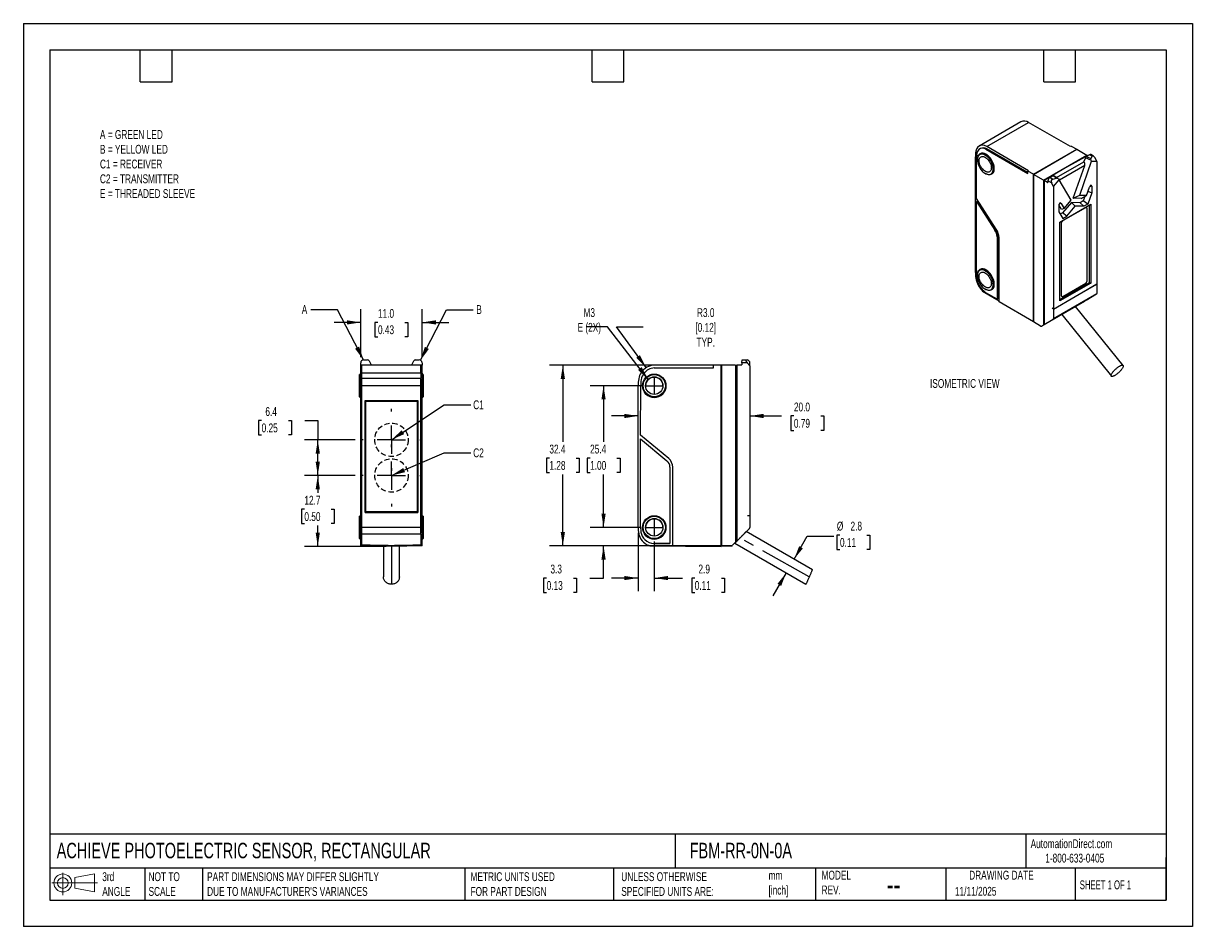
# Model space of a CAD drawing. Header units: millimetres. Extents: x 0 to 210, y 0 to 162.
import ezdxf

# ---------------------------------------------------------------- set-up
doc = ezdxf.new("R2010")
doc.units = ezdxf.units.MM
doc.header["$LTSCALE"] = 0.75
doc.linetypes.add('CENTERX2', pattern=[20.32, 12.7, -2.54, 2.54, -2.54])
doc.linetypes.add('HIDDEN', pattern=[1.905, 1.27, -0.635])
doc.layers.add('CENTER', color=40, linetype='CENTERX2')
doc.layers.add('HIDDEN', color=102, linetype='HIDDEN')
doc.layers.add('DIMENSIONS', color=140, linetype='Continuous', lineweight=25)
doc.layers.add('TEXT', color=140, linetype='Continuous', lineweight=25)
doc.styles.add('SLDTEXTSTYLE0', font='TXT', dxfattribs={"width": 0.7})
doc.styles.add('SLDTEXTSTYLE1', font='TXT', dxfattribs={"width": 0.65})
doc.dimstyles.new('SLDDIMSTYLE0', dxfattribs={"dimtxt": 1.618506, "dimasz": 2.4765, "dimexe": 0, "dimexo": 0.0625, "dimgap": 0.404626, "dimtad": 0, "dimtih": 1, "dimtoh": 1, "dimdec": 1, "dimrnd": 1e-09, "dimzin": 12, "dimdsep": 46, "dimtxsty": 'SLDTEXTSTYLE0', "dimsah": 1, "dimcen": 0.09, "dimadec": 0, "dimazin": 3, "dimtfac": 1, "dimtdec": 1, "dimtmove": 0, "dimatfit": 0, "dimfxl": 0, "dimfrac": 2, "dimtolj": 1, "dimtzin": 12, "dimarcsym": 0})
doc.dimstyles.new('SLDDIMSTYLE1', dxfattribs={"dimtxt": 1.618506, "dimasz": 2.4765, "dimexe": 0, "dimexo": 0.0625, "dimgap": 0.404626, "dimtad": 0, "dimtih": 1, "dimtoh": 1, "dimdec": 1, "dimrnd": 1e-09, "dimzin": 12, "dimdsep": 46, "dimtxsty": 'SLDTEXTSTYLE0', "dimsah": 1, "dimcen": 0.09, "dimadec": 0, "dimazin": 3, "dimtfac": 1, "dimtdec": 1, "dimtofl": 0, "dimtmove": 0, "dimatfit": 3, "dimfxl": 0, "dimfrac": 2, "dimtolj": 1, "dimtzin": 12, "dimarcsym": 0})
doc.dimstyles.new('SLDDIMSTYLE2', dxfattribs={"dimtxt": 1.618506, "dimasz": 2.4765, "dimexe": 0, "dimexo": 0.0625, "dimgap": 0.404626, "dimtad": 0, "dimtih": 1, "dimtoh": 1, "dimdec": 1, "dimrnd": 1e-09, "dimzin": 4, "dimdsep": 46, "dimtxsty": 'SLDTEXTSTYLE0', "dimsah": 1, "dimcen": 0.09, "dimadec": 0, "dimazin": 1, "dimtfac": 1, "dimtdec": 1, "dimtmove": 0, "dimatfit": 0, "dimfxl": 0, "dimfrac": 2, "dimtolj": 1, "dimtzin": 12, "dimarcsym": 0})
doc.dimstyles.new('SLDDIMSTYLE3', dxfattribs={"dimtxt": 0.18, "dimasz": 2.4765, "dimexe": 0, "dimexo": 0.0625, "dimgap": 0, "dimtad": 0, "dimtih": 1, "dimtoh": 1, "dimdec": 0, "dimrnd": 1e-09, "dimzin": 0, "dimdsep": 46, "dimtxsty": 'Standard', "dimsah": 1, "dimcen": 0.09, "dimadec": 0, "dimazin": 0, "dimtfac": 2.4765, "dimtdec": 0, "dimtofl": 0, "dimtmove": 0, "dimatfit": 3, "dimfxl": 0, "dimfrac": 2, "dimtolj": 1, "dimtzin": 0, "dimarcsym": 0})

# ---------------------------------------------------------------- blocks, each defined once
blk = doc.blocks.new('Block11')
at = {"color": 7, "linetype": 'Continuous', "lineweight": 18}
for p, q in [((0, 2.16), (8.16, 2.16)), ((1.94, 3.98), (1.94, 0)), ((4.11, 3.13), (7.63, 3.77)), ((4.11, 1.2), (4.11, 3.13)), ((7.63, 3.77), (7.63, 0.55)), ((4.11, 1.2), (7.63, 0.55))]:
    blk.add_line(p, q, dxfattribs=at)
for radius in [1.61, 0.964]:
    blk.add_circle((1.94, 2.16), radius, dxfattribs=at)
blk = doc.blocks.new('Block12')
at = {"color": 7, "linetype": 'Continuous'}
blk.add_blockref('Block11', (0, 0), dxfattribs=at)
blk = doc.blocks.new('_D')
at = {"layer": 'DIMENSIONS'}
for p, q in [((110.17, 70.62), (110.17, 60.11)), ((113.07, 69.07), (113.07, 60.11)), ((110.17, 62.49), (105.41, 62.49)), ((113.07, 62.49), (118.13, 62.49)), ((120.32, 62.49), (119.78, 62.49)), ((119.78, 62.49), (119.78, 59.92)), ((125.13, 62.49), (125.67, 62.49)), ((125.67, 62.49), (125.67, 59.92)), ((119.78, 59.92), (120.32, 59.92)), ((125.67, 59.92), (125.13, 59.92))]:
    blk.add_line(p, q, dxfattribs=at)
for points in [[(110.17, 62.49), (107.69, 62.87), (107.69, 62.11)], [(113.07, 62.49), (115.55, 62.11), (115.55, 62.87)]]:
    blk.add_solid(points, dxfattribs=at)
at = {"layer": 'DIMENSIONS', "char_height": 1.587, "attachment_point": 1, "style": 'SLDTEXTSTYLE0'}
for s, insert in [('2.9', (120.99, 64.9)), ('0.11', (120.32, 61.96))]:
    blk.add_mtext(s, dxfattribs=dict(at, insert=insert))
blk = doc.blocks.new('_D_1')
at = {"layer": 'DIMENSIONS'}
for p, q in [((103.98, 71.57), (103.98, 76.34)), ((110.57, 71.57), (101.6, 71.57)), ((111.34, 68.29), (101.6, 68.29)), ((103.98, 62.49), (103.98, 68.29)), ((93.78, 62.49), (93.24, 62.49)), ((93.24, 62.49), (93.24, 59.92)), ((98.59, 62.49), (99.14, 62.49)), ((99.14, 62.49), (99.14, 59.92)), ((101.51, 62.49), (103.98, 62.49)), ((93.24, 59.92), (93.78, 59.92)), ((99.14, 59.92), (98.59, 59.92))]:
    blk.add_line(p, q, dxfattribs=at)
for points in [[(103.98, 71.57), (104.36, 74.05), (103.6, 74.05)], [(103.98, 68.29), (103.6, 65.81), (104.36, 65.81)]]:
    blk.add_solid(points, dxfattribs=at)
at = {"layer": 'DIMENSIONS', "char_height": 1.587, "attachment_point": 1, "style": 'SLDTEXTSTYLE0'}
for s, insert in [('3.3', (94.46, 64.9)), ('0.13', (93.78, 61.96))]:
    blk.add_mtext(s, dxfattribs=dict(at, insert=insert))
blk = doc.blocks.new('_D_2')
at = {"layer": 'DIMENSIONS'}
for p, q in [((110.57, 96.97), (101.6, 96.97)), ((103.98, 96.97), (103.98, 86.94)), ((101.57, 84), (101.03, 84)), ((101.03, 84), (101.03, 81.43)), ((106.38, 84), (106.93, 84)), ((106.93, 84), (106.93, 81.43)), ((101.03, 81.43), (101.57, 81.43)), ((103.98, 71.57), (103.98, 81.07)), ((106.93, 81.43), (106.38, 81.43)), ((110.57, 71.57), (101.6, 71.57))]:
    blk.add_line(p, q, dxfattribs=at)
for points in [[(103.98, 96.97), (103.6, 94.5), (104.36, 94.5)], [(103.98, 71.57), (104.36, 74.05), (103.6, 74.05)]]:
    blk.add_solid(points, dxfattribs=at)
at = {"layer": 'DIMENSIONS', "char_height": 1.587, "attachment_point": 1, "style": 'SLDTEXTSTYLE0'}
for s, insert in [('25.4', (101.57, 86.41)), ('1.00', (101.57, 83.48))]:
    blk.add_mtext(s, dxfattribs=dict(at, insert=insert))
blk = doc.blocks.new('_D_3')
at = {"layer": 'DIMENSIONS'}
for p, q in [((138.13, 65.87), (140.5, 69.97)), ((140.5, 69.97), (145.26, 69.97)), ((146.35, 70.19), (145.8, 70.19)), ((145.8, 70.19), (145.8, 67.62)), ((151.16, 70.19), (151.7, 70.19)), ((151.7, 70.19), (151.7, 67.62)), ((145.8, 67.62), (146.35, 67.62)), ((151.7, 67.62), (151.16, 67.62)), ((136.72, 63.41), (134.34, 59.29))]:
    blk.add_line(p, q, dxfattribs=at)
for points in [[(138.13, 65.87), (139.7, 67.82), (139.04, 68.2)], [(136.72, 63.41), (135.15, 61.46), (135.81, 61.08)]]:
    blk.add_solid(points, dxfattribs=at)
at = {"layer": 'DIMENSIONS', "char_height": 1.587, "attachment_point": 1, "style": 'SLDTEXTSTYLE0'}
for s, insert in [('%%c', (145.8, 72.6)), ('2.8', (148.24, 72.6)), ('0.11', (146.35, 69.67))]:
    blk.add_mtext(s, dxfattribs=dict(at, insert=insert))
blk = doc.blocks.new('_D_4')
at = {"layer": 'DIMENSIONS'}
for p, q in [((124.12, 100.67), (94.3, 100.67)), ((96.68, 100.67), (96.68, 86.94)), ((94.27, 84), (93.73, 84)), ((93.73, 84), (93.73, 81.43)), ((99.08, 84), (99.63, 84)), ((99.63, 84), (99.63, 81.43)), ((93.73, 81.43), (94.27, 81.43)), ((96.68, 68.27), (96.68, 81.07)), ((99.63, 81.43), (99.08, 81.43)), ((124.12, 68.27), (94.3, 68.27))]:
    blk.add_line(p, q, dxfattribs=at)
for points in [[(96.68, 100.67), (96.3, 98.2), (97.06, 98.2)], [(96.68, 68.27), (97.06, 70.75), (96.3, 70.75)]]:
    blk.add_solid(points, dxfattribs=at)
at = {"layer": 'DIMENSIONS', "char_height": 1.587, "attachment_point": 1, "style": 'SLDTEXTSTYLE0'}
for s, insert in [('32.4', (94.27, 86.41)), ('1.28', (94.27, 83.48))]:
    blk.add_mtext(s, dxfattribs=dict(at, insert=insert))
blk = doc.blocks.new('_D_5')
at = {"layer": 'DIMENSIONS'}
for p, q in [((110.17, 91.55), (105.41, 91.55)), ((130.19, 91.55), (135.9, 91.55)), ((138.09, 91.55), (137.55, 91.55)), ((137.55, 91.55), (137.55, 88.97)), ((142.9, 91.55), (143.45, 91.55)), ((143.45, 91.55), (143.45, 88.97)), ((137.55, 88.97), (138.09, 88.97)), ((143.45, 88.97), (142.9, 88.97))]:
    blk.add_line(p, q, dxfattribs=at)
for points in [[(110.17, 91.55), (107.69, 91.93), (107.69, 91.16)], [(130.19, 91.55), (132.67, 91.16), (132.67, 91.93)]]:
    blk.add_solid(points, dxfattribs=at)
at = {"layer": 'DIMENSIONS', "char_height": 1.587, "attachment_point": 1, "style": 'SLDTEXTSTYLE0'}
for s, insert in [('20.0', (138.09, 93.95)), ('0.79', (138.09, 91.02))]:
    blk.add_mtext(s, dxfattribs=dict(at, insert=insert))
blk = doc.blocks.new('_D_6')
at = {"layer": 'DIMENSIONS'}
for p, q in [((59.47, 80.87), (50.38, 80.87)), ((52.76, 80.87), (52.76, 77.76)), ((50.36, 74.82), (49.82, 74.82)), ((49.82, 74.82), (49.82, 72.25)), ((55.17, 74.82), (55.71, 74.82)), ((55.71, 74.82), (55.71, 72.25)), ((49.82, 72.25), (50.36, 72.25)), ((52.76, 68.17), (52.76, 71.89)), ((55.71, 72.25), (55.17, 72.25)), ((65.01, 68.17), (50.38, 68.17))]:
    blk.add_line(p, q, dxfattribs=at)
for points in [[(52.76, 80.87), (52.38, 78.4), (53.14, 78.4)], [(52.76, 68.17), (53.14, 70.65), (52.38, 70.65)]]:
    blk.add_solid(points, dxfattribs=at)
at = {"layer": 'DIMENSIONS', "char_height": 1.587, "attachment_point": 1, "style": 'SLDTEXTSTYLE0'}
for s, insert in [('12.7', (50.36, 77.23)), ('0.50', (50.36, 74.3))]:
    blk.add_mtext(s, dxfattribs=dict(at, insert=insert))
blk = doc.blocks.new('_D_7')
at = {"layer": 'DIMENSIONS'}
for p, q in [((42.7, 90.73), (42.16, 90.73)), ((42.16, 90.73), (42.16, 88.16)), ((47.51, 90.73), (48.05, 90.73)), ((48.05, 90.73), (48.05, 88.16)), ((50.43, 90.73), (52.76, 90.73)), ((52.76, 90.73), (52.76, 87.27)), ((42.16, 88.16), (42.7, 88.16)), ((48.05, 88.16), (47.51, 88.16)), ((59.47, 87.27), (50.38, 87.27)), ((52.76, 80.87), (52.76, 87.27)), ((59.47, 80.87), (50.38, 80.87))]:
    blk.add_line(p, q, dxfattribs=at)
for points in [[(52.76, 87.27), (52.38, 84.8), (53.14, 84.8)], [(52.76, 80.87), (53.14, 83.35), (52.38, 83.35)]]:
    blk.add_solid(points, dxfattribs=at)
at = {"layer": 'DIMENSIONS', "char_height": 1.587, "attachment_point": 1, "style": 'SLDTEXTSTYLE0'}
for s, insert in [('6.4', (43.37, 93.14)), ('0.25', (42.7, 90.2))]:
    blk.add_mtext(s, dxfattribs=dict(at, insert=insert))
blk = doc.blocks.new('_D_8')
at = {"layer": 'DIMENSIONS'}
for p, q in [((60.46, 102.06), (60.46, 110.7)), ((71.46, 102.06), (71.46, 110.7)), ((60.46, 108.32), (55.7, 108.32)), ((63.55, 108.32), (63.01, 108.32)), ((63.01, 108.32), (63.01, 105.75)), ((68.36, 108.32), (68.9, 108.32)), ((68.9, 108.32), (68.9, 105.75)), ((71.46, 108.32), (76.23, 108.32)), ((63.01, 105.75), (63.55, 105.75)), ((68.9, 105.75), (68.36, 105.75))]:
    blk.add_line(p, q, dxfattribs=at)
for points in [[(60.46, 108.32), (57.99, 108.7), (57.99, 107.94)], [(71.46, 108.32), (73.94, 107.94), (73.94, 108.7)]]:
    blk.add_solid(points, dxfattribs=at)
at = {"layer": 'DIMENSIONS', "char_height": 1.587, "attachment_point": 1, "style": 'SLDTEXTSTYLE0'}
for s, insert in [('11.0', (63.55, 110.73)), ('0.43', (63.55, 107.8))]:
    blk.add_mtext(s, dxfattribs=dict(at, insert=insert))
blk = doc.blocks.new('SW_CENTERMARKSYMBOL_0')
at = {"layer": 'CENTER', "color": 0}
for p, q in [((0, 5.08), (0, 5.54)), ((0, 0), (0, 2.54)), ((-5.08, 0), (-5.54, 0)), ((0, 0), (-2.54, 0)), ((0, 0), (0, -2.54)), ((0, 0), (2.54, 0)), ((5.08, 0), (5.54, 0)), ((0, -5.08), (0, -5.54))]:
    blk.add_line(p, q, dxfattribs=at)
blk = doc.blocks.new('SW_CENTERMARKSYMBOL_1')
at = {"layer": 'CENTER', "color": 0}
for p, q in [((0, 5.08), (0, 5.54)), ((0, 0), (0, 2.54)), ((-5.08, 0), (-5.54, 0)), ((0, 0), (-2.54, 0)), ((0, 0), (0, -2.54)), ((0, 0), (2.54, 0)), ((5.08, 0), (5.54, 0)), ((0, -5.08), (0, -5.54))]:
    blk.add_line(p, q, dxfattribs=at)

msp = doc.modelspace()

# ---------------------------------------------------------------- linework, layer by layer
at = {"color": 7, "linetype": 'Continuous'}
for p, q in [((0, 161.93), (0, 0)), ((0, 161.93), (209.55, 161.93)), ((209.55, 161.93), (209.55, 0)), ((209.55, 0), (0, 0))]:
    msp.add_line(p, q, dxfattribs=at)
for p, q in [((178.77, 144.26), (171.28, 139.93)), ((172.67, 139.85), (180.16, 144.17)), ((187.66, 139.85), (180.16, 144.17)), ((171.51, 139.49), (171.37, 139.41)), ((171.47, 138.56), (171.4, 138.52)), ((172.52, 139.36), (172.67, 139.44)), ((172.52, 139.36), (180.02, 135.03)), ((180.16, 135.52), (172.67, 139.85)), ((180.02, 135.19), (172.67, 139.44)), ((181.01, 134.87), (188.79, 139.36)), ((181.03, 134.86), (188.81, 139.35)), ((182.83, 133.82), (190.61, 138.31)), ((187.8, 139.93), (187.66, 139.85)), ((187.8, 139.93), (188.79, 139.36)), ((188.79, 139.36), (188.79, 139.34)), ((188.81, 139.35), (190.61, 138.31)), ((191.08, 138.39), (190.56, 138.09)), ((190.61, 138.15), (190.61, 138.31)), ((191.57, 138.1), (191.08, 138.39)), ((191.8, 138.14), (191.32, 138.41)), ((170.62, 117.27), (170.62, 138.01)), ((170.8, 130.51), (170.81, 137.74)), ((170.97, 137.56), (170.97, 137.48)), ((185.17, 134.27), (190.04, 137.08)), ((190.23, 136.45), (185.68, 133.83)), ((190.75, 138.23), (186.79, 136.02)), ((188.17, 130.59), (190.23, 136.45)), ((191.39, 137.17), (189.25, 131.08)), ((189.99, 137.11), (190.07, 137.15)), ((189.99, 137.11), (190.04, 137.08)), ((190.36, 137.85), (190.07, 137.15)), ((191.31, 137.39), (190.36, 137.85)), ((190.56, 138.09), (191.31, 137.73)), ((190.75, 138.23), (190.77, 138.21)), ((191.57, 138.1), (191.31, 137.73)), ((191.31, 137.39), (191.39, 137.17)), ((192.41, 137.15), (191.39, 137.17)), ((192.41, 137.15), (192.07, 137.81)), ((192.41, 137.15), (192.41, 115.21)), ((172.38, 135.03), (172.45, 134.99)), ((173.5, 134.88), (173.57, 134.93)), ((180.02, 135.44), (180.16, 135.52)), ((180.02, 135.03), (180.02, 135.44)), ((181.01, 134.87), (180.02, 135.44)), ((181.01, 108.41), (181.01, 134.87)), ((181.03, 134.86), (181.03, 108.4)), ((182.83, 133.82), (181.03, 134.86)), ((186.79, 136.02), (182.97, 133.74)), ((184.53, 134.6), (184.01, 134.3)), ((184.01, 134.3), (184.5, 134.02)), ((184.5, 134.02), (185.15, 134.17)), ((185.15, 134.17), (184.53, 134.6)), ((185.42, 134.1), (184.68, 134.62)), ((182.83, 133.82), (182.83, 107.87)), ((183.56, 133.39), (182.97, 133.74)), ((182.97, 133.74), (182.97, 107.95)), ((183.56, 133.39), (183.61, 133.42)), ((183.63, 133.71), (183.61, 133.42)), ((184.29, 133.32), (183.63, 133.71)), ((184.63, 132.66), (184.29, 133.32)), ((184.63, 132.66), (185.66, 133.86)), ((184.63, 132.66), (184.63, 110.72)), ((185.49, 134.03), (185.66, 133.86)), ((187.8, 130.24), (185.66, 133.86)), ((190.53, 131.06), (191.07, 132.59)), ((191.47, 132.74), (191.08, 132.62)), ((191.47, 132.74), (191.47, 131.57)), ((170.79, 117), (170.8, 129.98)), ((174.35, 125.02), (170.8, 130.51)), ((170.94, 130.06), (170.8, 129.98)), ((170.8, 129.98), (174.13, 124.84)), ((170.94, 130.06), (174.27, 124.92)), ((186.51, 128.75), (187.8, 130.24)), ((188.17, 130.57), (188.17, 130.59)), ((188.19, 130.59), (188.17, 130.59)), ((188.17, 130.57), (188.19, 130.59)), ((189.56, 130.56), (188.17, 130.57)), ((189.25, 131.08), (188.19, 130.59)), ((190.53, 131.06), (189.25, 131.08)), ((189.93, 130.09), (189.39, 129.78)), ((189.56, 130.56), (190.53, 131.06)), ((190.21, 130.9), (189.93, 130.09)), ((190.75, 129.53), (189.93, 130.09)), ((191.47, 131.57), (190.75, 129.53)), ((190.8, 131.83), (191.47, 131.57)), ((186.07, 128.55), (185.58, 129.39)), ((185.58, 129.34), (185.58, 128.17)), ((185.58, 128.17), (186.29, 126.96)), ((185.98, 129.65), (185.66, 129.61)), ((185.76, 126.31), (191.29, 129.5)), ((186.24, 127.96), (185.83, 127.73)), ((185.98, 129.65), (186.51, 128.75)), ((186.51, 128.75), (186.07, 128.55)), ((187.82, 129.8), (186.24, 127.96)), ((186.99, 127.36), (186.24, 127.96)), ((186.29, 126.57), (190.39, 128.94)), ((186.99, 127.36), (188.52, 129.15)), ((189.39, 129.78), (187.82, 129.8)), ((188.52, 129.15), (187.82, 129.8)), ((190.05, 129.13), (188.52, 129.15)), ((190.05, 129.13), (189.39, 129.78)), ((190.75, 129.53), (190.05, 129.13)), ((190.39, 128.94), (190.35, 128.96)), ((190.54, 128.95), (190.5, 128.98)), ((190.6, 128.81), (190.6, 115.67)), ((191.06, 115.49), (191.06, 129.37)), ((191.29, 129.5), (191.29, 115.35)), ((185.76, 112.16), (185.76, 126.31)), ((186.04, 113.08), (186.04, 126.23)), ((186.08, 126.2), (186.04, 126.23)), ((186.08, 113.06), (186.08, 126.2)), ((186.25, 126.59), (186.29, 126.57)), ((186.29, 126.96), (186.99, 127.36)), ((174.13, 124.84), (174.27, 124.92)), ((174.5, 123.68), (174.65, 123.76)), ((174.5, 123.68), (174.5, 112.49)), ((174.65, 123.76), (174.65, 112.57)), ((174.86, 112.02), (174.86, 123.48)), ((171.47, 117.82), (171.4, 117.78)), ((170.97, 116.82), (170.97, 116.74)), ((185.76, 112.43), (191.06, 115.49)), ((191.29, 115.35), (185.76, 112.16)), ((190.39, 115.3), (186.29, 112.93)), ((191.06, 115.49), (191.29, 115.35)), ((171.91, 113.91), (174.86, 112.18)), ((172.38, 114.29), (172.45, 114.25)), ((174.5, 112.49), (172.52, 113.64)), ((173.5, 114.14), (173.57, 114.19)), ((192.35, 113.37), (184.57, 108.88)), ((184.63, 110.72), (192.41, 115.21)), ((184.63, 110.69), (192.41, 115.18)), ((184.63, 109.01), (192.41, 113.5)), ((192.35, 113.37), (190.75, 112.44)), ((192.39, 115.19), (192.41, 115.18)), ((192.41, 115.18), (192.41, 113.5)), ((174.5, 112.49), (174.65, 112.57)), ((181.01, 108.41), (174.86, 112.02)), ((182.45, 107.65), (190.23, 112.14)), ((186.04, 113.08), (186.08, 113.06)), ((186.1, 112.94), (186.14, 112.92)), ((197.1, 100.61), (188.59, 111.2)), ((190.61, 112.36), (190.23, 112.14)), ((190.46, 112.28), (190.61, 112.36)), ((190.46, 112.28), (190.6, 112.36)), ((190.6, 112.36), (190.75, 112.44)), ((190.61, 112.36), (190.61, 112.36)), ((184.63, 110.72), (184.36, 110.85)), ((184.63, 110.69), (184.36, 110.85)), ((184.63, 110.69), (184.63, 109.01)), ((186.1, 109.76), (194.99, 98.69)), ((181.01, 108.41), (181.03, 108.42)), ((182.3, 107.67), (181.03, 108.4)), ((182.45, 107.65), (182.83, 107.87)), ((182.83, 107.87), (182.97, 107.95)), ((182.97, 107.95), (184.57, 108.88)), ((183.18, 108.07), (182.97, 107.95)), ((182.98, 107.96), (182.97, 107.95)), ((182.97, 107.95), (182.97, 107.95)), ((183.05, 108), (182.98, 107.96)), ((182.98, 107.96), (182.98, 107.96)), ((183.05, 108), (183.18, 108.07)), ((183.05, 108), (183.05, 108)), ((60.46, 100.74), (60.46, 101.1)), ((60.46, 100.74), (62.33, 100.74)), ((60.46, 100.67), (60.46, 100.74)), ((60.46, 100.67), (60.66, 100.67)), ((60.46, 100.17), (60.46, 100.67)), ((71.26, 100.67), (60.66, 100.67)), ((60.66, 99.28), (60.66, 100.67)), ((60.96, 101.6), (61.7, 101.6)), ((61.97, 101.44), (62.33, 100.74)), ((69.6, 100.74), (69.96, 101.44)), ((69.6, 100.74), (71.46, 100.74)), ((70.23, 101.6), (70.96, 101.6)), ((71.26, 99.28), (71.26, 100.67)), ((71.46, 100.67), (71.26, 100.67)), ((71.46, 101.1), (71.46, 100.74)), ((71.46, 100.74), (71.46, 100.67)), ((71.46, 100.17), (71.46, 100.67)), ((123.67, 100.67), (113.07, 100.67)), ((123.67, 100.17), (123.67, 100.67)), ((125.07, 100.67), (123.67, 100.67)), ((125.07, 68.27), (125.07, 100.67)), ((125.09, 100.67), (125.09, 68.27)), ((127.64, 100.67), (125.09, 100.67)), ((127.64, 100.67), (127.64, 68.9)), ((127.74, 100.47), (127.74, 100.67)), ((127.74, 100.67), (127.84, 100.67)), ((128.68, 100.67), (127.84, 100.67)), ((127.84, 100.67), (127.84, 69.1)), ((128.77, 101.1), (128.75, 100.74)), ((128.77, 101.1), (128.81, 101.6)), ((129.71, 101.1), (128.77, 101.1)), ((128.81, 101.6), (129.5, 101.6)), ((128.81, 101.6), (129.78, 101.6)), ((129.5, 101.6), (129.78, 101.6)), ((130.19, 100.54), (129.71, 101.1)), ((130.03, 101.44), (130.19, 101.28)), ((130.19, 100.54), (130.19, 101.28)), ((60.36, 99.07), (60.26, 98.97)), ((60.26, 94.97), (60.26, 98.97)), ((60.46, 99.07), (60.36, 99.07)), ((60.36, 99.07), (60.36, 94.87)), ((60.46, 100.17), (60.66, 100.17)), ((60.46, 99.2), (60.46, 100.17)), ((60.46, 99.2), (60.66, 99.2)), ((60.46, 98.05), (60.46, 99.2)), ((60.66, 99.28), (71.26, 99.28)), ((60.66, 98.24), (60.66, 99.28)), ((71.46, 100.17), (71.26, 100.17)), ((71.26, 99.28), (71.26, 98.24)), ((71.26, 99.2), (71.46, 99.2)), ((71.46, 99.2), (71.46, 100.17)), ((71.46, 99.2), (71.46, 98.05)), ((71.56, 99.07), (71.46, 99.07)), ((71.66, 98.97), (71.56, 99.07)), ((71.56, 94.87), (71.56, 99.07)), ((71.66, 98.97), (71.66, 94.97)), ((113.07, 100.17), (123.67, 100.17)), ((125.07, 100.57), (125.09, 100.57)), ((127.64, 100.47), (127.65, 100.47)), ((127.65, 100.47), (127.65, 68.91)), ((127.65, 100.47), (127.65, 100.47)), ((127.65, 100.47), (127.65, 68.91)), ((127.65, 100.47), (127.83, 100.47)), ((127.83, 69.09), (127.83, 100.47)), ((130.19, 100.54), (130.19, 73.66)), ((60.66, 98.05), (60.46, 98.05)), ((60.46, 96.97), (60.46, 98.05)), ((60.46, 88.12), (60.46, 96.97)), ((60.46, 96.97), (60.66, 96.97)), ((71.26, 98.24), (60.66, 98.24)), ((60.66, 96.97), (60.66, 98.24)), ((71.26, 96.97), (60.66, 96.97)), ((60.66, 71.57), (60.66, 96.97)), ((71.26, 96.97), (71.26, 98.24)), ((71.46, 98.05), (71.26, 98.05)), ((71.26, 71.57), (71.26, 96.97)), ((71.46, 96.97), (71.26, 96.97)), ((71.46, 96.97), (71.46, 98.05)), ((71.46, 88.12), (71.46, 96.97)), ((110.17, 71.57), (110.17, 96.97)), ((110.63, 88.12), (110.64, 96.97)), ((110.97, 96.97), (110.97, 96.97)), ((115.17, 96.97), (115.17, 96.97)), ((60.26, 94.97), (60.36, 94.87)), ((60.36, 94.87), (60.46, 94.87)), ((61.24, 94.3), (70.69, 94.3)), ((61.24, 74.25), (61.24, 94.3)), ((61.25, 94.29), (61.24, 94.3)), ((70.68, 94.29), (70.69, 94.3)), ((70.69, 94.3), (70.69, 74.25)), ((71.46, 94.87), (71.56, 94.87)), ((71.56, 94.87), (71.66, 94.97)), ((61.25, 94.29), (61.25, 74.26)), ((61.25, 94.29), (70.68, 94.29)), ((61.37, 94.2), (70.57, 94.2)), ((61.37, 74.35), (61.37, 94.2)), ((70.57, 94.2), (70.57, 74.35)), ((70.68, 94.29), (70.68, 74.26)), ((60.46, 88.12), (60.66, 88.12)), ((60.46, 87.47), (60.46, 88.12)), ((71.46, 88.12), (71.26, 88.12)), ((71.46, 87.47), (71.46, 88.12)), ((115.65, 83.91), (110.63, 88.12)), ((115.65, 83.91), (110.63, 88.12)), ((110.63, 88.12), (110.63, 88.12)), ((60.66, 87.48), (60.46, 87.47)), ((60.46, 71.57), (60.46, 87.47)), ((71.26, 87.47), (71.46, 87.47)), ((71.46, 71.57), (71.46, 87.47)), ((110.62, 71.57), (110.63, 87.47)), ((110.63, 87.47), (115.33, 83.53)), ((115.65, 83.91), (115.65, 83.91)), ((115.87, 82.38), (115.87, 68.67)), ((116.37, 68.35), (116.37, 82.38)), ((60.36, 73.67), (60.26, 73.57)), ((60.26, 69.57), (60.26, 73.57)), ((60.46, 73.67), (60.36, 73.67)), ((60.36, 73.67), (60.36, 69.47)), ((61.25, 74.26), (61.24, 74.25)), ((70.69, 74.25), (61.24, 74.25)), ((61.25, 74.26), (70.68, 74.26)), ((70.57, 74.35), (61.37, 74.35)), ((70.68, 74.26), (70.69, 74.25)), ((71.56, 73.67), (71.46, 73.67)), ((71.66, 73.57), (71.56, 73.67)), ((71.56, 69.47), (71.56, 73.67)), ((71.66, 73.57), (71.66, 69.57)), ((130.19, 73.66), (129.8, 73.62)), ((130.19, 73.66), (129.8, 73.62)), ((130.19, 73.62), (129.8, 73.62)), ((130.19, 73.66), (130.19, 73.66)), ((130.19, 73.62), (130.19, 71.57)), ((60.46, 71.57), (60.66, 71.57)), ((60.46, 70.71), (60.46, 71.57)), ((71.26, 71.57), (60.66, 71.57)), ((60.66, 70.41), (60.66, 71.57)), ((71.26, 70.41), (71.26, 71.57)), ((71.46, 71.57), (71.26, 71.57)), ((71.46, 70.71), (71.46, 71.57)), ((110.97, 71.57), (110.97, 71.57)), ((115.17, 71.57), (115.17, 71.57)), ((127.84, 69.1), (130.11, 71.36)), ((130.11, 71.36), (127.84, 69.1)), ((130.11, 71.36), (130.11, 71.36)), ((60.26, 69.57), (60.36, 69.47)), ((60.36, 69.47), (60.46, 69.47)), ((60.46, 70.71), (60.66, 70.71)), ((60.46, 69.38), (60.46, 70.71)), ((60.66, 69.38), (60.46, 69.38)), ((60.46, 68.67), (60.46, 69.38)), ((60.66, 70.41), (71.26, 70.41)), ((60.66, 68.38), (60.66, 70.41)), ((71.26, 70.71), (71.46, 70.71)), ((71.26, 70.41), (71.26, 68.38)), ((71.46, 69.38), (71.26, 69.38)), ((71.46, 70.71), (71.46, 69.38)), ((71.46, 69.47), (71.56, 69.47)), ((71.46, 68.67), (71.46, 69.38)), ((71.56, 69.47), (71.66, 69.57)), ((110.29, 70.41), (110.29, 70.41)), ((110.68, 70.71), (110.68, 70.71)), ((111.38, 69.38), (111.38, 69.38)), ((141.4, 63.98), (129.56, 70.82)), ((60.46, 68.67), (60.66, 68.67)), ((60.46, 68.35), (60.46, 68.67)), ((60.66, 68.34), (60.46, 68.35)), ((60.46, 68.27), (60.46, 68.35)), ((65.96, 68.17), (60.46, 68.27)), ((60.66, 68.38), (60.66, 68.34)), ((64.54, 68.2), (64.54, 62.68)), ((65.96, 68.29), (65.96, 68.17)), ((71.46, 68.27), (65.96, 68.17)), ((67.39, 62.68), (67.39, 68.2)), ((71.46, 68.67), (71.26, 68.67)), ((71.26, 68.38), (71.26, 68.34)), ((71.26, 68.34), (71.46, 68.35)), ((71.46, 68.35), (71.46, 68.67)), ((71.46, 68.27), (71.46, 68.35)), ((112, 68.38), (116.37, 68.34)), ((112.29, 68.29), (125.07, 68.17)), ((113.07, 68.67), (115.87, 68.67)), ((113.07, 68.67), (113.07, 68.67)), ((115.87, 68.67), (113.07, 68.67)), ((115.87, 68.67), (115.87, 68.67)), ((116.37, 68.34), (116.37, 68.35)), ((125.07, 68.27), (116.37, 68.35)), ((125.07, 68.37), (125.09, 68.37)), ((125.07, 68.37), (125.09, 68.37)), ((125.07, 68.31), (125.09, 68.31)), ((125.07, 68.27), (125.07, 68.17)), ((125.09, 68.27), (125.07, 68.27)), ((125.07, 68.27), (125.09, 68.27)), ((126.89, 68.27), (125.09, 68.27)), ((125.09, 68.27), (125.09, 68.27)), ((125.09, 68.27), (126.89, 68.27)), ((125.09, 68.27), (125.09, 68.27)), ((126.89, 68.27), (126.89, 68.27)), ((127.11, 68.36), (127.64, 68.9)), ((127.64, 68.9), (127.11, 68.36)), ((127.11, 68.36), (127.11, 68.36)), ((127.49, 68.74), (140.25, 61.37)), ((127.64, 68.9), (127.84, 69.09)), ((127.65, 68.91), (127.64, 68.9)), ((127.64, 68.9), (127.64, 68.9)), ((127.64, 68.9), (127.64, 68.9)), ((127.65, 68.91), (127.83, 69.09)), ((127.65, 68.91), (127.65, 68.91)), ((127.83, 69.09), (127.84, 69.1)), ((127.84, 69.09), (127.84, 69.1))]:
    msp.add_line(p, q)
at = {"flags": 128}
for points in [[(170.97, 137.56), (170.98, 137.78), (171.02, 137.97), (171.08, 138.15), (171.17, 138.3), (171.28, 138.43), (171.4, 138.52), (171.55, 138.59), (171.71, 138.62), (171.89, 138.62), (172.07, 138.58), (172.26, 138.52), (172.45, 138.42), (172.65, 138.29), (172.84, 138.14), (173.02, 137.96), (173.2, 137.76), (173.36, 137.54), (173.5, 137.31), (173.63, 137.07), (173.74, 136.82), (173.83, 136.57), (173.89, 136.32), (173.93, 136.08), (173.94, 135.85)], [(173.8, 135.85), (173.78, 136.07), (173.75, 136.31), (173.68, 136.55), (173.6, 136.79), (173.49, 137.03), (173.37, 137.27), (173.22, 137.49), (173.06, 137.7), (172.89, 137.89), (172.71, 138.06), (172.52, 138.21), (172.34, 138.32), (172.15, 138.41), (171.96, 138.46), (171.79, 138.49), (171.62, 138.48), (171.47, 138.44), (171.33, 138.36), (171.22, 138.26), (171.12, 138.13), (171.05, 137.97), (171, 137.79), (170.97, 137.59), (170.97, 137.37), (171, 137.14), (171.05, 136.9), (171.12, 136.65), (171.22, 136.41), (171.33, 136.17), (171.47, 135.94), (171.62, 135.73), (171.79, 135.52), (171.96, 135.34), (172.15, 135.19), (172.34, 135.06), (172.52, 134.96), (172.71, 134.88), (172.89, 134.84), (173.06, 134.84), (173.22, 134.86), (173.37, 134.92), (173.49, 135.01), (173.6, 135.13), (173.68, 135.27), (173.75, 135.44), (173.78, 135.64), (173.8, 135.85)], [(173.57, 134.93), (173.57, 134.93), (173.7, 135.02), (173.81, 135.14), (173.9, 135.3), (173.96, 135.47), (174, 135.67), (174.01, 135.89), (174, 136.12), (173.96, 136.36), (173.9, 136.61), (173.81, 136.86), (173.7, 137.11), (173.57, 137.35), (173.43, 137.58), (173.27, 137.8), (173.09, 138), (172.91, 138.18), (172.72, 138.33), (172.52, 138.46)], [(173.48, 136.03), (173.47, 135.84), (173.43, 135.68), (173.36, 135.53), (173.28, 135.42), (173.17, 135.33), (173.05, 135.27), (172.91, 135.25), (172.75, 135.26), (172.59, 135.3), (172.42, 135.37), (172.26, 135.48), (172.09, 135.61), (171.93, 135.77), (171.79, 135.94), (171.65, 136.14), (171.54, 136.35), (171.44, 136.56), (171.37, 136.78), (171.32, 136.99), (171.29, 137.2), (171.29, 137.39), (171.32, 137.57), (171.37, 137.72), (171.44, 137.85), (171.54, 137.96), (171.65, 138.03), (171.79, 138.07), (171.93, 138.08), (172.09, 138.05), (172.26, 137.99), (172.42, 137.9), (172.59, 137.78), (172.75, 137.64), (172.91, 137.47), (173.05, 137.29), (173.17, 137.08), (173.28, 136.87), (173.36, 136.66), (173.43, 136.44), (173.47, 136.23), (173.48, 136.03)], [(173.94, 135.85), (173.93, 135.63), (173.89, 135.43), (173.83, 135.25), (173.74, 135.1), (173.63, 134.98), (173.5, 134.88), (173.36, 134.82), (173.2, 134.79), (173.02, 134.79), (172.84, 134.82), (172.65, 134.89), (172.45, 134.99), (172.45, 134.99)], [(183.61, 133.42), (183.61, 133.41), (183.61, 133.4), (183.6, 133.39), (183.6, 133.39), (183.59, 133.39), (183.58, 133.39), (183.57, 133.39), (183.56, 133.39)], [(170.97, 116.82), (170.98, 117.04), (171.02, 117.23), (171.08, 117.41), (171.17, 117.56), (171.28, 117.69), (171.4, 117.78), (171.55, 117.85), (171.71, 117.88), (171.89, 117.88), (172.07, 117.84), (172.26, 117.77), (172.45, 117.68), (172.65, 117.55), (172.84, 117.4), (173.02, 117.22), (173.2, 117.02), (173.36, 116.8), (173.5, 116.57), (173.63, 116.33), (173.74, 116.08), (173.83, 115.83), (173.89, 115.58), (173.93, 115.34), (173.94, 115.11)], [(173.8, 115.11), (173.78, 115.33), (173.75, 115.57), (173.68, 115.81), (173.6, 116.05), (173.49, 116.29), (173.37, 116.53), (173.22, 116.75), (173.06, 116.96), (172.89, 117.15), (172.71, 117.32), (172.52, 117.47), (172.34, 117.58), (172.15, 117.67), (171.96, 117.72), (171.79, 117.75), (171.62, 117.74), (171.47, 117.7), (171.33, 117.62), (171.22, 117.52), (171.12, 117.39), (171.05, 117.23), (171, 117.05), (170.97, 116.85), (170.97, 116.63), (171, 116.4), (171.05, 116.16), (171.12, 115.91), (171.22, 115.67), (171.33, 115.43), (171.47, 115.2), (171.62, 114.98), (171.79, 114.78), (171.96, 114.6), (172.15, 114.45), (172.34, 114.32), (172.52, 114.22), (172.71, 114.14), (172.89, 114.1), (173.06, 114.1), (173.22, 114.12), (173.37, 114.18), (173.49, 114.27), (173.6, 114.39), (173.68, 114.53), (173.75, 114.7), (173.78, 114.9), (173.8, 115.11)], [(173.57, 114.19), (173.57, 114.19), (173.7, 114.28), (173.81, 114.4), (173.9, 114.56), (173.96, 114.73), (174, 114.93), (174.01, 115.15), (174, 115.38), (173.96, 115.62), (173.9, 115.87), (173.81, 116.12), (173.7, 116.37), (173.57, 116.61), (173.43, 116.84), (173.27, 117.06), (173.09, 117.26), (172.91, 117.44), (172.72, 117.59), (172.52, 117.72)], [(173.48, 115.29), (173.47, 115.1), (173.43, 114.94), (173.36, 114.79), (173.28, 114.68), (173.17, 114.59), (173.05, 114.53), (172.91, 114.51), (172.75, 114.52), (172.59, 114.56), (172.42, 114.63), (172.26, 114.74), (172.09, 114.87), (171.93, 115.03), (171.79, 115.2), (171.65, 115.4), (171.54, 115.61), (171.44, 115.82), (171.37, 116.04), (171.32, 116.25), (171.29, 116.46), (171.29, 116.65), (171.32, 116.83), (171.37, 116.98), (171.44, 117.11), (171.54, 117.22), (171.65, 117.29), (171.79, 117.33), (171.93, 117.34), (172.09, 117.31), (172.26, 117.25), (172.42, 117.16), (172.59, 117.04), (172.75, 116.9), (172.91, 116.73), (173.05, 116.55), (173.17, 116.34), (173.28, 116.13), (173.36, 115.92), (173.43, 115.7), (173.47, 115.49), (173.48, 115.29)], [(173.94, 115.11), (173.93, 114.89), (173.89, 114.69), (173.83, 114.51), (173.74, 114.36), (173.63, 114.24), (173.5, 114.14), (173.36, 114.08), (173.2, 114.05), (173.02, 114.05), (172.84, 114.08), (172.65, 114.15), (172.45, 114.25), (172.45, 114.25)]]:
    msp.add_lwpolyline(points, dxfattribs=at)
for centre, radius in [((113.07, 96.97), 2.1), ((113.07, 96.97), 2), ((113.07, 96.97), 1.55), ((113.07, 71.57), 2.1), ((113.07, 71.57), 2), ((113.07, 71.57), 1.55)]:
    msp.add_circle(centre, radius)
for centre, radius, start, end in [((179.39, 142.94), 1.46, 57.9356, 114.8765), ((176.34, 138.03), 5.72, 170.3292, 180.2326), ((172.18, 138.77), 1.5, 142.7659, 171.5261), ((176.32, 137.75), 5.52, 171.3536, 180.1443), ((172.05, 138.45), 1.19, 133.6821, 173.7012), ((171.92, 138.79), 1.29, 54.8645, 136.3885), ((171.91, 138.38), 1.15, 57.925, 126.237), ((171.91, 137.59), 1.06, 54.5328, 114.1568), ((172.04, 138.41), 1.2, 58.6586, 116.1963), ((190.44, 128.85), 0.137, 64.206, 112.141), ((190.47, 128.84), 0.131, 350.7859, 129.2033), ((186.51, 126.2), 0.47, 129.0751, 177.0747), ((186.54, 126.18), 0.461, 122.6055, 177.3945), ((172.29, 123.6), 2.22, 2.2136, 34.0508), ((172.43, 123.68), 2.22, 2.2136, 34.0508), ((171.9, 123.36), 2.96, 2.2136, 34.0508), ((171.91, 116.85), 1.06, 54.5328, 114.1568), ((176.81, 117.29), 6.19, 180.2227, 189.4758), ((175.22, 117.1), 4.59, 190.3814, 223.9821), ((176.78, 117.01), 5.99, 180.0887, 187.1492), ((174.36, 116.77), 3.56, 188.0458, 211.5432), ((190.14, 115.69), 0.461, 302.6055, 357.3945), ((174.6, 116.79), 3.78, 209.9834, 236.6296), ((192.26, 113.49), 0.151, 305.6972, 5.6205), ((186.18, 113.06), 0.148, 173.7011, 234.9867), ((186.21, 113.03), 0.131, 170.7859, 309.2033), ((184.48, 109), 0.151, 305.6972, 5.6205), ((182.39, 107.79), 0.151, 234.3817, 294.3148), ((60.96, 101.1), 0.5, 90, 180), ((70.96, 101.1), 0.5, 0, 90), ((113.23, 97.68), 3, 93.0332, 147.6419), ((128.68, 100.74), 0.07, 270, 356), ((113.19, 97.71), 2.95, 147.6419, 169.602), ((113.2, 97.64), 2.5, 141.4659, 170.6365), ((113.27, 97.58), 2.6, 94.5051, 141.4659), ((113.07, 96.97), 1.55, 0, 180), ((117.17, 96.97), 7, 169.602, 180), ((117.29, 96.97), 6.65, 170.6365, 179.9534), ((113.07, 96.97), 2.1, 180, 0), ((114.37, 82.38), 2, 0, 50), ((114.37, 82.38), 2, 0, 50), ((114.37, 82.38), 1.5, 360, 50), ((115.86, 71.57), 5.69, 180, 191.763), ((115.86, 71.57), 5.69, 180, 191.763), ((116.32, 71.57), 5.7, 179.9534, 188.7165), ((116.32, 71.57), 5.7, 179.9534, 188.7165), ((113.07, 71.57), 2.1, 180, 0), ((113.07, 71.57), 1.55, 360, 180), ((129.89, 71.57), 0.3, 314.9994, 0), ((129.89, 71.57), 0.3, 314.9994, 0), ((113.03, 70.99), 2.8, 191.763, 248.4904), ((113.03, 70.99), 2.8, 191.763, 248.4904), ((112.96, 71.05), 2.3, 188.7165, 226.6481), ((112.96, 71.05), 2.3, 188.7165, 226.6481), ((113.16, 71.27), 2.6, 226.6481, 267.9014), ((113.16, 71.27), 2.6, 226.6481, 267.9014), ((126.89, 68.57), 0.3, 270, 315.0006), ((126.89, 68.57), 0.3, 270, 315.0006)]:
    msp.add_arc(centre, radius, start, end)
for centre, major_axis, ratio, start_param, end_param in [((191.05, 137.99), (0.274, 0.419), 0.535787, 0.030361, 0.815678), ((190.02, 137.18), (0.0135, 0.0755), 0.773503, 2.933644, 4.434627), ((189.88, 136.62), (0.086, 0.485), 0.773503, 4.50444, 6.075237), ((190.54, 137.85), (0.166, 0.252), 0.531981, 0.816181, 1.917676), ((191.5, 137.39), (-0.149, 0.369), 0.446946, 0.288756, 1.390251), ((191.87, 137.52), (-0.225, 0.644), 0.439905, 5.026019, 6.596815), ((183.98, 133.91), (0.274, 0.419), 0.535787, 0.815678, 2.386474), ((184.51, 134.37), (0.165, 0.25), 0.539284, 6.267765, 7.107052), ((185.3, 133.81), (-0.24, 0.316), 0.726378, 4.863901, 5.965397), ((184.8, 133.44), (-0.478, 0.488), 0.707019, 5.872865, 7.443662), ((191.25, 132.57), (0.147, 0.337), 0.484703, 5.444552, 8.003143), ((185.79, 129.42), (0.101, 0.302), 0.645267, 5.774171, 8.332762), ((61.7, 101.3), (0.268, -0.139), 0.991672, 0.95091, 2.052405), ((62.33, 100.74), (-0.0359, 0.0699), 0.077829, 1.600669, 3.101652), ((69.59, 100.74), (0.0359, 0.0699), 0.077829, 3.181533, 4.682516), ((70.23, 101.3), (0.268, 0.139), 0.991672, 1.089187, 2.190683), ((129.93, 101.1), (-0.463, 0.488), 0.239801, 6.05912, 7.629917), ((130.03, 101.3), (-0.266, 0.293), 0.240106, 4.967075, 6.068571), ((-89.08, 70.99), (160.41, -2.8), 0.000152, 0.259339, 0.366689), ((221.01, 70.99), (160.41, 2.8), 0.000152, 2.774903, 2.882253), ((113.03, 70.99), (0.01, 2.8), 0.999986, 2.770543, 2.877893), ((113.03, 70.99), (2.8, -0.01), 0.999986, 4.341339, 4.448689)]:
    msp.add_ellipse(centre, major_axis=major_axis, ratio=ratio, start_param=start_param, end_param=end_param)
for points, knots in [([(188.58, 111.19), (188.58, 111.19), (188.58, 111.19), (188.52, 111.16), (188.41, 111.09), (188.27, 111.01), (188.14, 110.94), (188.07, 110.9)], [0, 0, 0, 0, 0.161252, 0.371572, 0.581823, 0.791247, 1, 1, 1, 1]), ([(188.07, 110.9), (188.01, 110.86), (187.87, 110.78), (187.63, 110.64), (187.39, 110.5), (187.14, 110.36), (186.9, 110.22), (186.68, 110.09), (186.49, 109.98), (186.33, 109.89), (186.2, 109.82), (186.13, 109.77), (186.09, 109.75), (186.1, 109.76), (186.1, 109.76)], [0, 0, 0, 0, 0.088497, 0.177108, 0.266043, 0.355281, 0.444263, 0.53353, 0.622632, 0.711748, 0.800607, 0.889113, 0.978516, 1, 1, 1, 1]), ([(195.64, 98.82), (195.77, 98.9), (196.05, 99.09), (196.41, 99.41), (196.66, 99.67), (196.82, 99.87), (196.96, 100.06), (197.09, 100.29), (197.16, 100.53), (197.07, 100.68), (196.82, 100.67), (196.52, 100.53), (196.25, 100.36), (196.03, 100.2), (195.82, 100.02), (195.55, 99.77), (195.25, 99.43), (195.01, 99.06), (194.93, 98.77), (195, 98.65), (195.14, 98.63), (195.28, 98.66), (195.44, 98.72), (195.57, 98.78), (195.64, 98.82)], [0, 0, 0, 0, 0.062423, 0.124791, 0.156122, 0.187428, 0.218736, 0.250064, 0.312428, 0.374843, 0.437272, 0.499645, 0.53098, 0.562284, 0.593594, 0.624919, 0.687279, 0.749687, 0.812121, 0.874499, 0.905837, 0.93714, 0.968461, 1, 1, 1, 1]), ([(129.56, 70.82), (129.56, 70.82), (129.56, 70.82), (129.55, 70.81), (129.53, 70.79), (129.51, 70.77), (129.47, 70.72), (129.39, 70.65), (129.26, 70.52), (129.1, 70.36), (128.86, 70.12), (128.52, 69.78), (128.19, 69.44), (127.95, 69.2), (127.79, 69.04), (127.66, 68.92), (127.57, 68.83), (127.52, 68.78), (127.49, 68.75), (127.49, 68.74), (127.49, 68.74)], [0, 0, 0, 0, 0.024635, 0.049411, 0.074339, 0.099426, 0.124682, 0.185748, 0.249934, 0.309337, 0.375239, 0.499965, 0.624101, 0.689979, 0.749354, 0.813538, 0.874608, 0.916844, 0.958627, 1, 1, 1, 1]), ([(141.4, 63.98), (141.4, 63.97), (141.4, 63.96), (141.36, 63.89), (141.31, 63.77), (141.24, 63.6), (141.15, 63.41), (141.05, 63.18), (140.94, 62.93), (140.83, 62.68), (140.72, 62.42), (140.61, 62.17), (140.51, 61.95), (140.42, 61.75), (140.35, 61.59), (140.29, 61.46), (140.26, 61.39), (140.26, 61.38), (140.25, 61.37)], [0, 0, 0, 0, 0.062366, 0.124784, 0.187212, 0.249671, 0.312086, 0.374623, 0.437088, 0.499674, 0.562164, 0.624776, 0.687208, 0.749763, 0.812249, 0.874664, 0.937115, 1, 1, 1, 1]), ([(65.96, 61.37), (65.87, 61.38), (65.68, 61.39), (65.41, 61.46), (65.17, 61.58), (64.95, 61.75), (64.77, 61.95), (64.64, 62.17), (64.56, 62.42), (64.53, 62.59), (64.54, 62.68), (64.54, 62.68)], [0, 0, 0, 0, 0.125016, 0.250157, 0.375002, 0.500095, 0.62504, 0.749882, 0.874731, 0.999663, 1, 1, 1, 1]), ([(67.39, 62.68), (67.38, 62.59), (67.37, 62.42), (67.29, 62.17), (67.16, 61.95), (66.98, 61.75), (66.76, 61.59), (66.51, 61.46), (66.24, 61.39), (66.06, 61.38), (65.96, 61.37)], [0, 0, 0, 0, 0.124332, 0.249556, 0.374419, 0.499529, 0.624499, 0.749329, 0.87423, 1, 1, 1, 1])]:
    msp.add_open_spline(points, degree=3, knots=knots)
at = {"layer": 'CENTER'}
for p, q in [((113.07, 98.52), (113.07, 95.42)), ((111.52, 96.97), (114.62, 96.97)), ((111.52, 71.57), (114.62, 71.57)), ((113.07, 73.12), (113.07, 70.02)), ((140.83, 62.68), (128.44, 69.69)), ((65.96, 68.29), (65.96, 61.37))]:
    msp.add_line(p, q, dxfattribs=at)
at = {"layer": 'HIDDEN'}
for centre in [(65.96, 87.27), (65.96, 80.87)]:
    msp.add_circle(centre, 3, dxfattribs=at)
at = {"layer": 'TEXT'}
for p, q in [((4.76, 157.16), (204.79, 157.16)), ((4.76, 157.16), (4.76, 4.76)), ((20.95, 151.45), (20.95, 157.16)), ((26.67, 151.45), (26.67, 157.16)), ((101.92, 151.45), (101.92, 157.16)), ((107.63, 151.45), (107.63, 157.16)), ((182.88, 151.45), (182.88, 157.16)), ((188.59, 151.45), (188.59, 157.16)), ((204.79, 157.16), (204.79, 4.76)), ((20.95, 151.45), (26.67, 151.45)), ((101.92, 151.45), (107.63, 151.45)), ((182.88, 151.45), (188.59, 151.45)), ((204.79, 16.59), (4.76, 16.59)), ((116.82, 16.59), (116.82, 10.48)), ((179.68, 16.59), (179.68, 10.48)), ((204.79, 4.76), (204.79, 12.38)), ((204.79, 10.48), (4.76, 10.48)), ((21.78, 10.48), (21.78, 4.76)), ((32.13, 10.48), (32.13, 4.76)), ((79.11, 10.48), (79.11, 4.76)), ((105.75, 10.48), (105.75, 4.76)), ((141.98, 10.48), (141.98, 4.76)), ((165.35, 10.48), (165.35, 4.76)), ((188.51, 10.48), (188.51, 4.76)), ((4.76, 4.76), (204.79, 4.76))]:
    msp.add_line(p, q, dxfattribs=at)

# ---------------------------------------------------------------- block references
at = {"layer": 'CENTER'}
for name, p in [('SW_CENTERMARKSYMBOL_0', (65.96, 87.27)), ('SW_CENTERMARKSYMBOL_1', (65.96, 80.87))]:
    msp.add_blockref(name, p, dxfattribs=at)
at = {"layer": 'TEXT'}
msp.add_blockref('Block12', (5.13, 5.67), dxfattribs=at)

# ---------------------------------------------------------------- texts
at = {"color": 179, "linetype": 'Continuous', "lineweight": 18, "char_height": 1.5875, "attachment_point": 1, "style": 'SLDTEXTSTYLE0'}
for s, insert in [('AutomationDirect.com', (180.52, 15.66)), ('1-800-633-0405', (183.14, 13.08))]:
    msp.add_mtext(s, dxfattribs=dict(at, insert=insert))
at = {"layer": 'DIMENSIONS', "style": 'SLDTEXTSTYLE0'}
for s, insert, char_height, attachment_point in [('A = GREEN LED^JB = YELLOW LED^JC1 = RECEIVER^JC2 = TRANSMITTER^JE = THREADED SLEEVE', (13.72, 142.8), 1.5875, 1), ('A', (50.39, 111.42), 1.59, 2), ('B', (81.68, 111.42), 1.59, 2), ('M3^JE (2X)', (101.42, 110.87), 1.587, 2), ('R3.0^J[0.12]^JTYP.', (122.29, 110.87), 1.5875, 2), ('ISOMETRIC VIEW', (162.49, 98.17), 1.5875, 1), ('C1', (80.62, 94.35), 1.587, 1), ('C2', (80.62, 85.74), 1.587, 1)]:
    msp.add_mtext(s, dxfattribs=dict(at, insert=insert, char_height=char_height, attachment_point=attachment_point))
at = {"layer": 'TEXT'}
for s, insert, char_height, attachment_point, style in [('ACHIEVE PHOTOELECTRIC SENSOR, RECTANGULAR', (5.97, 15.03), 2.7781, 1, 'SLDTEXTSTYLE0'), ('FBM-RR-0N-0A', (119.41, 15.03), 2.7781, 1, 'SLDTEXTSTYLE0'), ('3rd^JANGLE', (14.14, 9.75), 1.587, 1, 'SLDTEXTSTYLE0'), ('NOT TO^JSCALE', (22.43, 9.75), 1.5875, 1, 'SLDTEXTSTYLE0'), ("PART DIMENSIONS MAY DIFFER SLIGHTLY ^JDUE TO MANUFACTURER'S VARIANCES", (32.93, 9.75), 1.5875, 1, 'SLDTEXTSTYLE0'), ('METRIC UNITS USED ^JFOR PART DESIGN', (80.14, 9.75), 1.5875, 1, 'SLDTEXTSTYLE0'), ('UNLESS OTHERWISE ^JSPECIFIED UNITS ARE:', (107.15, 9.75), 1.5875, 1, 'SLDTEXTSTYLE0'), ('mm^J[inch]', (133.55, 9.98), 1.587, 1, 'SLDTEXTSTYLE0'), ('MODEL ^JREV.', (143.05, 10.02), 1.5875, 1, 'SLDTEXTSTYLE0'), ('DRAWING DATE', (175.29, 10.02), 1.5875, 2, 'SLDTEXTSTYLE0'), ('--', (154.72, 9.54), 3.969, 1, 'SLDTEXTSTYLE0'), ('11/11/2025', (166.96, 7.13), 1.587, 1, 'SLDTEXTSTYLE0'), ('SHEET 1 OF 1', (189.33, 8.29), 1.5875, 1, 'SLDTEXTSTYLE1')]:
    msp.add_mtext(s, dxfattribs=dict(at, insert=insert, char_height=char_height, attachment_point=attachment_point, style=style))

# ---------------------------------------------------------------- dimensions: what is measured, and where the dimension line sits
at = {"layer": 'DIMENSIONS'}
for base, p1, p2, angle, dimstyle, picture, middle in [((60.46, 108.32), (71.46, 101.1), (60.46, 101.1), 0, 'SLDDIMSTYLE2', '_D_8', (65.95, 108.32)), ((96.68, 100.67), (125.07, 68.27), (125.07, 100.67), 90, 'SLDDIMSTYLE1', '_D_4', (96.68, 84)), ((103.98, 96.97), (111.52, 71.57), (111.52, 96.97), 90, 'SLDDIMSTYLE1', '_D_2', (103.98, 84)), ((52.76, 87.27), (60.42, 80.87), (60.42, 87.27), 90, 'SLDDIMSTYLE1', '_D_7', (52.76, 90.73)), ((52.76, 80.87), (65.96, 68.17), (60.42, 80.87), 90, 'SLDDIMSTYLE1', '_D_6', (52.76, 74.82)), ((103.98, 68.29), (111.52, 71.57), (112.29, 68.29), 90, 'SLDDIMSTYLE0', '_D_1', (103.98, 62.49))]:
    dim = msp.add_linear_dim(base=base, p1=p1, p2=p2, angle=angle, dimstyle=dimstyle, dxfattribs=at)
    dim.commit()
    dim.dimension.update_dxf_attribs({"geometry": picture, "text_midpoint": middle, "dimtype": 160})
for base, p1, p2, dimstyle, picture, middle in [((130.19, 91.55), (110.17, 96.97), (130.19, 101.28), 'SLDDIMSTYLE2', '_D_5', (140.5, 91.55)), ((110.17, 62.49), (113.07, 70.02), (110.17, 71.57), 'SLDDIMSTYLE0', '_D', (122.72, 62.49))]:
    dim = msp.add_linear_dim(base=base, p1=p1, p2=p2, dimstyle=dimstyle, dxfattribs=at)
    dim.commit()
    dim.dimension.update_dxf_attribs({"geometry": picture, "text_midpoint": middle, "dimtype": 160})
dim = msp.add_linear_dim(base=(138.13, 65.87), p1=(140.25, 61.37), p2=(141.4, 63.98), angle=60, text='%%c<>', dimstyle='SLDDIMSTYLE0', dxfattribs=at)
dim.commit()
dim.dimension.update_dxf_attribs({"geometry": '_D_3', "text_midpoint": (140.5, 69.97), "dimtype": 160})

# ---------------------------------------------------------------- leaders
for points in [[(60.96, 101.6), (56.27, 110.6), (51.5, 110.6)], [(71.19, 101.55), (75.82, 110.6), (80.59, 110.6)], [(112, 98.1), (104.67, 107.55), (100.93, 107.55)], [(111.62, 100.21), (106.31, 107.55), (111.07, 107.55)], [(65.96, 87.27), (75.42, 93.54), (80.19, 93.54)], [(65.96, 80.87), (75.42, 84.91), (80.19, 84.91)]]:
    msp.add_leader(points, dimstyle='SLDDIMSTYLE3', dxfattribs=at)

doc.saveas('drawing.dxf')
